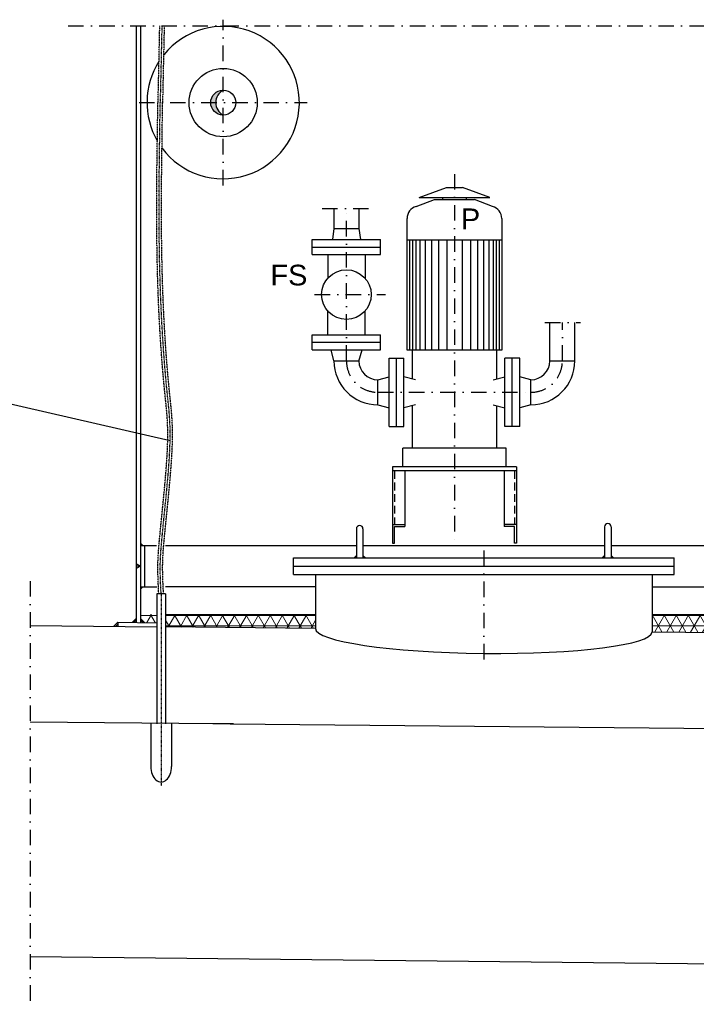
# Model space of a CAD drawing. Header units: millimetres. Extents: x 3957 to 44397, y -13363 to 1692.
# Tile 15 of 18: x 32992 to 34628, y -6552 to -4173. Entities that reach past the tile are written whole.
import ezdxf

# ---------------------------------------------------------------- set-up
doc = ezdxf.new("R2010")
doc.units = ezdxf.units.MM
doc.header["$LTSCALE"] = 0.5
doc.header["$MEASUREMENT"] = 0
doc.linetypes.add('DASHDOT', pattern=[1, 0.5, -0.25, 0, -0.25])
doc.linetypes.add('HIDDEN', pattern=[0.375, 0.25, -0.125])
doc.layers.get('0').update_dxf_attribs({"linetype": 'CONTINUOUS'})
for name, color, linetype in [('2', 7, 'CONTINUOUS'), ('3', 7, 'CONTINUOUS'), ('41', 7, 'CONTINUOUS'), ('8', 7, 'CONTINUOUS'), ('POL_Schraff', 7, 'CONTINUOUS')]:
    doc.layers.add(name, color=color, linetype=linetype)
doc.styles.add('ROMANS', font='ROMANS', dxfattribs={"height": 0.2})

msp = doc.modelspace()

# ---------------------------------------------------------------- hatches: boundary and pattern name
at = {"layer": '2', "linetype": 'Continuous', "lineweight": 5}
h = msp.add_hatch(dxfattribs=at)
h.set_pattern_fill('NET3', color=256, scale=200)
h.set_pattern_definition([(0, (29961.06, -12912.857), (0, 25), []), (60, (29961.06, -12912.857), (-21.650635, 12.5), []), (120, (29961.06, -12912.857), (-21.650635, -12.5), [])])
h.paths.add_polyline_path([(33323.8, -5610.4), (33284.4, -5610.4), (33284.4, -5619.8), (33294.5, -5629.9), (33323.8, -5630.1)])
h.paths.add_polyline_path([(33601.1, -5610.4), (33345.1, -5610.4), (33345.1, -5640.4), (33501.3, -5641.9), (33601.1, -5642.9)])
h.paths.add_polyline_path([(33707.4, -5610.4), (33601.1, -5610.4), (33601.1, -5642.9), (33707.4, -5644)])
h.paths.add_polyline_path([(34714.4, -5610.4), (34521.4, -5610.4), (34521.4, -5652.1), (34714.4, -5654.1)])
h.paths.add_polyline_path([(35864.4, -5610.4), (35714.4, -5610.4), (35714.4, -5664.1), (35809.6, -5665), (35819.5, -5655.1), (35854.5, -5655.5), (35864.4, -5645.6)])
at = {"layer": 'POL_Schraff', "linetype": 'Continuous', "ltscale": 150}
h = msp.add_hatch(color=256, dxfattribs=at)
h.dxf.hatch_style = 1
h.paths.add_polyline_path([(33466.6, -4373.5), (33454.3, -4373.5, 0.414214), (33484.4, -4403.6, -0.273942)])
h.paths.add_polyline_path([(33484.4, -4343.3, 0.414214), (33454.3, -4373.5), (33466.6, -4373.5, -0.273942)])

# ---------------------------------------------------------------- linework, layer by layer
at = {"layer": '2', "color": 7, "linetype": 'DASHDOT', "ltscale": 150}
for p, q in [((33484.4, -4573.7), (33484.4, -4173.2)), ((33109.6, -4188.2), (34706.5, -4188.2)), ((33281.1, -4373.5), (33687.8, -4373.5)), ((33723.5, -4629.7), (33847.2, -4629.7)), ((34262.3, -4904.9), (34348.5, -4904.9)), ((33017.4, -5529.7), (33017.4, -6552.2))]:
    msp.add_line(p, q, dxfattribs=at)
at = {"layer": '2', "color": 7, "linetype": 'Continuous', "ltscale": 150}
for p, q in [((33274.4, -4188.2), (33274.4, -5629.7)), ((33284.4, -4188.2), (33284.4, -5629.8)), ((34274.3, -4997.5), (34274.3, -4904.9)), ((34334.6, -4997.5), (34334.6, -4904.9)), ((34406.4, -5398.5), (34406.4, -5473.5)), ((34422.4, -5398.5), (34422.4, -5473.5)), ((33806.4, -5403.5), (33806.4, -5473.5)), ((33822.4, -5403.5), (33822.4, -5473.5)), ((33284.4, -5437.8), (33290.1, -5443.5)), ((33284.4, -5443.5), (33323.6, -5443.5)), ((33294.4, -5443.5), (33294.4, -5543.5)), ((33345.1, -5443.5), (33806.4, -5443.5)), ((33822.4, -5443.5), (34406.4, -5443.5)), ((34422.4, -5443.5), (34820, -5443.5)), ((33806.4, -5467.8), (33800.8, -5473.5)), ((33806.4, -5470.6), (33803.6, -5473.5)), ((33822.4, -5467.8), (33828.1, -5473.5)), ((33822.4, -5470.6), (33825.3, -5473.5)), ((34406.4, -5467.8), (34400.8, -5473.5)), ((34406.4, -5470.6), (34403.6, -5473.5)), ((34422.4, -5467.8), (34428.1, -5473.5)), ((34422.4, -5470.6), (34425.3, -5473.5)), ((33284.4, -5493.5), (33274.4, -5487.7)), ((33284.4, -5493.5), (33274.4, -5493.5)), ((33284.4, -5493.5), (33274.4, -5499.2)), ((33654.4, -5513.5), (33654.4, -5473.5)), ((33654.4, -5473.5), (34574.4, -5473.5)), ((33654.4, -5493.5), (34574.4, -5493.5)), ((34574.4, -5513.5), (34574.4, -5473.5)), ((33654.4, -5513.5), (34574.4, -5513.5)), ((33707.4, -5513.5), (33707.4, -5644)), ((34521.4, -5513.5), (34521.4, -5652.1)), ((33284.4, -5549.1), (33290.1, -5543.5)), ((33284.4, -5543.5), (33323.8, -5543.5)), ((33707.4, -5543.5), (33345.1, -5543.5)), ((34521.4, -5543.5), (34714.4, -5543.5)), ((33017.4, -5637.1), (33323.8, -5640.1)), ((33229.5, -5629.2), (33219.6, -5639.1)), ((33229.5, -5633.5), (33223.8, -5639.1)), ((33229.5, -5629.2), (33229.4, -5639.2)), ((33229.5, -5629.2), (33323.8, -5630.1)), ((33264.4, -5629.7), (33274.4, -5619.7)), ((33268.7, -5629.6), (33274.4, -5623.9)), ((33294.4, -5629.8), (33284.4, -5619.8)), ((33290.3, -5629.8), (33284.4, -5624)), ((33707.4, -5644), (33345.1, -5640.4)), ((34521.4, -5652.1), (34714.4, -5654.1)), ((33017.4, -5869.4), (33467.6, -5873.9)), ((33509.4, -5874.5), (33459.4, -5874.5)), ((33501.3, -5874.2), (34755.9, -5886.8))]:
    msp.add_line(p, q, dxfattribs=at)
at = {"layer": '2', "color": 7, "linetype": 'DASHDOT', "ltscale": 5}
msp.add_line((33334.4, -5560.4), (33334.4, -6024.3), dxfattribs=at)
at = {"layer": '2', "linetype": 'Continuous', "lineweight": 5}
for p, q in [((33345.1, -5610.4), (33707.4, -5610.4)), ((34521.4, -5610.4), (34714.4, -5610.4))]:
    msp.add_line(p, q, dxfattribs=at)
at = {"layer": '2', "linetype": 'Continuous', "ltscale": 150}
for start, end in [(216.5144, 141.1216), (147.424, 210.1831)]:
    msp.add_arc((33484.4, -4373.5), 184.2, start, end, dxfattribs=at)
at = {"layer": '2', "color": 7, "linetype": 'Continuous', "ltscale": 150}
for centre in [(33814.4, -5403.5), (34414.4, -5398.5)]:
    msp.add_arc(centre, 8, 0, 180, dxfattribs=at)
msp.add_ellipse((34114.4, -5648.1), major_axis=(407, -4.1), ratio=0.138243, start_param=3.141593, end_param=6.283185, dxfattribs=at)
at = {"layer": '2', "color": 7, "linetype": 'HIDDEN', "ltscale": 5}
for points, knots in [([(33327, -4373.5), (33327.5, -4350.8), (33328.1, -4328.1), (33328.6, -4305.4), (33328.6, -4305.4), (33328.6, -4305.4), (33328.6, -4305.4), (33329.4, -4266.3), (33330.3, -4227.3), (33331.1, -4188.2)], [1188.577348, 1188.577348, 1188.577348, 1188.577348, 1256.513486, 1256.513486, 1256.513486, 1256.513491, 1256.513491, 1256.513491, 1373.555662, 1373.555662, 1373.555662, 1373.555662]), ([(33338.5, -4373.5), (33339.1, -4345.2), (33339.8, -4317), (33340.4, -4288.7), (33340.4, -4288.7), (33340.4, -4288.7), (33340.4, -4288.7), (33341.1, -4255.2), (33341.9, -4221.7), (33342.6, -4188.2)], [1188.576817, 1188.576817, 1188.576817, 1188.576817, 1273.162714, 1273.162714, 1273.162714, 1273.162715, 1273.162715, 1273.162715, 1373.555662, 1373.555662, 1373.555662, 1373.555662]), ([(33328.7, -5560.4), (33327.3, -5533.1), (33325.1, -5490.2), (33333.8, -5390), (33346.5, -5278.5), (33352.9, -5160.4), (33324.1, -4906.6), (33322, -4690.6), (33324.8, -4495.3), (33324.8, -4495.3), (33324.8, -4495.3), (33324.8, -4495.3), (33325.4, -4454.7), (33326, -4414.1), (33326.6, -4373.5)], [0, 0, 0, 0, 81.813729, 128.511779, 301.425437, 418.985382, 481.773345, 1066.89223, 1066.89223, 1066.89223, 1066.892312, 1066.892312, 1066.892312, 1188.598944, 1188.598944, 1188.598944, 1188.598944]), ([(33340.2, -5560.4), (33338.8, -5533.1), (33336.6, -5490.2), (33345.2, -5390), (33358, -5278.5), (33364.3, -5160.4), (33336.2, -4912.3), (33333.6, -4702.1), (33336.1, -4512.5), (33336.1, -4512.5), (33336.1, -4512.5), (33336.1, -4512.5), (33336.7, -4466.2), (33337.3, -4419.8), (33337.8, -4373.5)], [0, 0, 0, 0, 81.813729, 128.511779, 301.425437, 418.985382, 481.773345, 1049.713154, 1049.713154, 1049.713154, 1049.713243, 1049.713243, 1049.713243, 1188.608053, 1188.608053, 1188.608053, 1188.608053])]:
    msp.add_open_spline(points, degree=3, knots=knots, dxfattribs=at)
at = {"layer": '2', "color": 7, "linetype": 'DASHDOT', "ltscale": 5}
for points, knots in [([(33332.8, -4373.5), (33333.3, -4347.8), (33333.9, -4322.2), (33334.5, -4296.6), (33334.5, -4296.6), (33334.5, -4296.6), (33334.5, -4296.6), (33335.3, -4260.4), (33336.1, -4224.3), (33336.9, -4188.2)], [1188.577263, 1188.577263, 1188.577263, 1188.577263, 1265.343249, 1265.343249, 1265.343249, 1265.34325, 1265.34325, 1265.34325, 1373.555662, 1373.555662, 1373.555662, 1373.555662]), ([(33334.4, -5560.4), (33333, -5533.1), (33330.9, -5490.2), (33339.5, -5390), (33352.3, -5278.5), (33358.6, -5160.4), (33330.2, -4909.6), (33327.8, -4696.7), (33330.4, -4504.4), (33330.4, -4504.4), (33330.4, -4504.4), (33330.4, -4504.4), (33331, -4460.8), (33331.6, -4417.1), (33332.2, -4373.5)], [0, 0, 0, 0, 81.813729, 128.511779, 301.425437, 418.985382, 481.773345, 1057.79535, 1057.79535, 1057.79535, 1057.795435, 1057.795435, 1057.795435, 1188.603513, 1188.603513, 1188.603513, 1188.603513])]:
    msp.add_open_spline(points, degree=3, knots=knots, dxfattribs=at)
at = {"layer": '3', "color": 7, "linetype": 'DASHDOT', "ltscale": 150}
for p, q in [((34043.4, -4546.1), (34043.4, -5443.5)), ((33782.4, -4997.5), (33782.4, -4629.7)), ((34304.4, -4997.5), (34304.4, -4904.9)), ((33858.4, -5073.5), (34228.4, -5073.5)), ((34114.4, -5455.9), (34114.4, -5731.7))]:
    msp.add_line(p, q, dxfattribs=at)
at = {"layer": '3', "color": 7, "linetype": 'Continuous', "ltscale": 150}
for p, q in [((33957.9, -4602.5), (34023.9, -4578.5)), ((34023.9, -4578.5), (34063, -4578.5)), ((34128.9, -4602.5), (34063, -4578.5)), ((33951.2, -4624.5), (33994.9, -4607.5)), ((33957.9, -4602.5), (34128.9, -4602.5)), ((33994.9, -4607.5), (34091.9, -4607.5)), ((34014.9, -4602.4), (34014.9, -4607.5)), ((34071.9, -4602.4), (34071.9, -4607.5)), ((34135.7, -4624.5), (34091.9, -4607.5)), ((33928.9, -4971.5), (33928.9, -4653.5)), ((34157.9, -4653.5), (34157.9, -4971.5)), ((34157.9, -4706.3), (33928.9, -4706.3)), ((33934.9, -4706.3), (33934.9, -4971.5)), ((33942.4, -4706.3), (33942.4, -4971.5)), ((33949.9, -4706.3), (33949.9, -4971.5)), ((33959.9, -4706.3), (33959.9, -4971.5)), ((33972.9, -4706.3), (33972.9, -4971.5)), ((33987.9, -4706.3), (33987.9, -4971.5)), ((34004.9, -4706.3), (34004.9, -4971.5)), ((34024.9, -4706.3), (34024.9, -4971.5)), ((34061.9, -4706.3), (34061.9, -4971.5)), ((34081.9, -4706.3), (34081.9, -4971.5)), ((34098.9, -4706.3), (34098.9, -4971.5)), ((34113.9, -4706.3), (34113.9, -4971.5)), ((34126.9, -4706.3), (34126.9, -4971.5)), ((34136.9, -4706.3), (34136.9, -4971.5)), ((34144.4, -4706.3), (34144.4, -4971.5)), ((34151.9, -4706.3), (34151.9, -4971.5)), ((34157.9, -4971.5), (33928.9, -4971.5)), ((33941.4, -4971.5), (33941.4, -5040.6)), ((34145.4, -4971.5), (34145.4, -5040.6)), ((33885.4, -4991), (33921.4, -4991)), ((33885.4, -5156), (33885.4, -4991)), ((33903.4, -5156), (33903.4, -4991)), ((33921.4, -5156), (33921.4, -4991)), ((34165.4, -5156), (34165.4, -4991)), ((34201.4, -4991), (34165.4, -4991)), ((34183.4, -5156), (34183.4, -4991)), ((34201.4, -5156), (34201.4, -4991)), ((33752.3, -4997.5), (33812.6, -4997.5)), ((34274.3, -4997.5), (34334.6, -4997.5)), ((33858.4, -5043.3), (33885.4, -5036.1)), ((33858.4, -5103.6), (33858.4, -5043.3)), ((33949.4, -5043.3), (33921.4, -5035.8)), ((34137.4, -5043.3), (34165.4, -5035.8)), ((34228.4, -5043.3), (34201.4, -5036.1)), ((34228.4, -5103.6), (34228.4, -5043.3)), ((33858.4, -5103.6), (33885.4, -5110.8)), ((33949.4, -5103.6), (33921.4, -5111.1)), ((33941.4, -5106.3), (33941.4, -5208.5)), ((34137.4, -5103.6), (34165.4, -5111.1)), ((34145.4, -5106.3), (34145.4, -5208.5)), ((34228.4, -5103.6), (34201.4, -5110.8)), ((33885.4, -5156), (33921.4, -5156)), ((34201.4, -5156), (34165.4, -5156)), ((33918.4, -5253.5), (33918.4, -5208.5)), ((34168.4, -5208.5), (33918.4, -5208.5)), ((34168.4, -5253.5), (34168.4, -5208.5)), ((33893.4, -5253.5), (33893.4, -5437.8)), ((34193.4, -5253.5), (33893.4, -5253.5)), ((34193.4, -5253.5), (34193.4, -5437.8)), ((34193.4, -5263.5), (33893.4, -5263.5)), ((33923.4, -5263.5), (33923.4, -5397.9)), ((34163.4, -5263.5), (34163.4, -5397.9)), ((33893.4, -5392.9), (33923.4, -5392.9)), ((33898.4, -5397.9), (33923.4, -5397.9)), ((33898.4, -5437.8), (33898.4, -5397.9)), ((34193.4, -5392.9), (34163.4, -5392.9)), ((34188.4, -5397.9), (34163.4, -5397.9)), ((34188.4, -5437.8), (34188.4, -5397.9)), ((33893.4, -5437.8), (33898.4, -5437.8)), ((34193.4, -5437.8), (34188.4, -5437.8))]:
    msp.add_line(p, q, dxfattribs=at)
at = {"layer": '3', "color": 7, "linetype": 'HIDDEN', "ltscale": 150}
for p, q in [((33898.4, -5263.5), (33898.4, -5392.9)), ((34188.4, -5263.5), (34188.4, -5392.9))]:
    msp.add_line(p, q, dxfattribs=at)
at = {"layer": '3', "color": 7, "linetype": 'Continuous', "ltscale": 150}
for centre, radius, start, end in [((33958.9, -4653.5), 30, 105.0021, 180), ((34127.9, -4653.5), 30, 0, 74.9978), ((33858.4, -4997.5), 106.2, 180, 270), ((33858.4, -4997.5), 45.8, 180, 270), ((34228.4, -4997.5), 45.8, 270, 0), ((34228.4, -4997.5), 106.2, 270, 0)]:
    msp.add_arc(centre, radius, start, end, dxfattribs=at)
at = {"layer": '3', "color": 7, "linetype": 'DASHDOT', "ltscale": 150}
for centre, start, end in [((33858.4, -4997.5), 180, 270), ((34228.4, -4997.5), 270, 0)]:
    msp.add_arc(centre, 76, start, end, dxfattribs=at)
at = {"layer": '41', "color": 7, "linetype": 'Continuous', "ltscale": 150}
for p, q in [((33752.3, -4629.7), (33752.3, -4677.5)), ((33812.6, -4629.7), (33812.6, -4677.5)), ((33752.3, -4677.5), (33748.9, -4704.5)), ((33752.3, -4677.5), (33812.6, -4677.5)), ((33812.6, -4677.5), (33816, -4704.5)), ((33699.9, -4704.5), (33864.9, -4704.5)), ((33699.9, -4740.5), (33699.9, -4704.5)), ((33864.9, -4740.5), (33864.9, -4704.5)), ((33699.9, -4722.5), (33864.9, -4722.5)), ((33699.9, -4740.5), (33864.9, -4740.5)), ((33737.3, -4740.5), (33737.3, -4797.9)), ((33827.6, -4740.5), (33827.6, -4797.9)), ((33737.3, -4934.5), (33737.3, -4877)), ((33827.6, -4934.5), (33827.6, -4877)), ((33699.9, -4934.5), (33864.9, -4934.5)), ((33699.9, -4970.5), (33699.9, -4934.5)), ((33864.9, -4970.5), (33864.9, -4934.5)), ((33699.9, -4952.5), (33864.9, -4952.5)), ((33699.9, -4970.5), (33864.9, -4970.5)), ((33752.3, -4997.5), (33745.1, -4970.5)), ((33812.6, -4998.5), (33820.1, -4970.5)), ((33309.4, -5874.5), (33309.4, -5977.5)), ((33359.4, -5874.5), (33359.4, -5977.5))]:
    msp.add_line(p, q, dxfattribs=at)
at = {"layer": '41', "color": 7, "linetype": 'DASHDOT', "ltscale": 150}
msp.add_line((33705.4, -4837.5), (33877.1, -4837.5), dxfattribs=at)
at = {"layer": '41', "linetype": 'Continuous', "ltscale": 150}
for p, q in [((33323.8, -5560.4), (33323.8, -5874.5)), ((33345.1, -5560.4), (33323.8, -5560.4)), ((33345.1, -5560.4), (33345.1, -5874.5))]:
    msp.add_line(p, q, dxfattribs=at)
at = {"layer": '41', "color": 7, "linetype": 'Continuous', "ltscale": 150}
msp.add_circle((33782.4, -4837.5), 60, dxfattribs=at)
msp.add_ellipse((33334.4, -5977.5), major_axis=(0, 37.7), ratio=0.662471, start_param=1.570796, end_param=4.712389, dxfattribs=at)
at = {"layer": '8', "linetype": 'Continuous'}
msp.add_line((32849.8, -5073.7), (33356.1, -5189.9), dxfattribs=at)
at = {"layer": 'POL_Schraff', "linetype": 'Continuous', "ltscale": 150}
msp.add_line((33017.4, -6436.6), (36263.9, -6471), dxfattribs=at)
for radius in [82.5, 30.2]:
    msp.add_circle((33484.4, -4373.5), radius, dxfattribs=at)
msp.add_arc((33501, -4373.5), 34.4, 118.7206, 241.2794, dxfattribs=at)

# ---------------------------------------------------------------- texts
at = {"color": 7, "linetype": 'Continuous', "char_height": 50, "width": 76.866, "attachment_point": 2, "style": 'ROMANS'}
for s, insert in [('{\\fArial|b0|i0|c0|p34;P}', (34082.5, -4629.4)), ('{\\fArial|b0|i0|c0|p34;FS}', (33643.3, -4765.3))]:
    msp.add_mtext(s, dxfattribs=dict(at, insert=insert))

doc.saveas('drawing.dxf')
